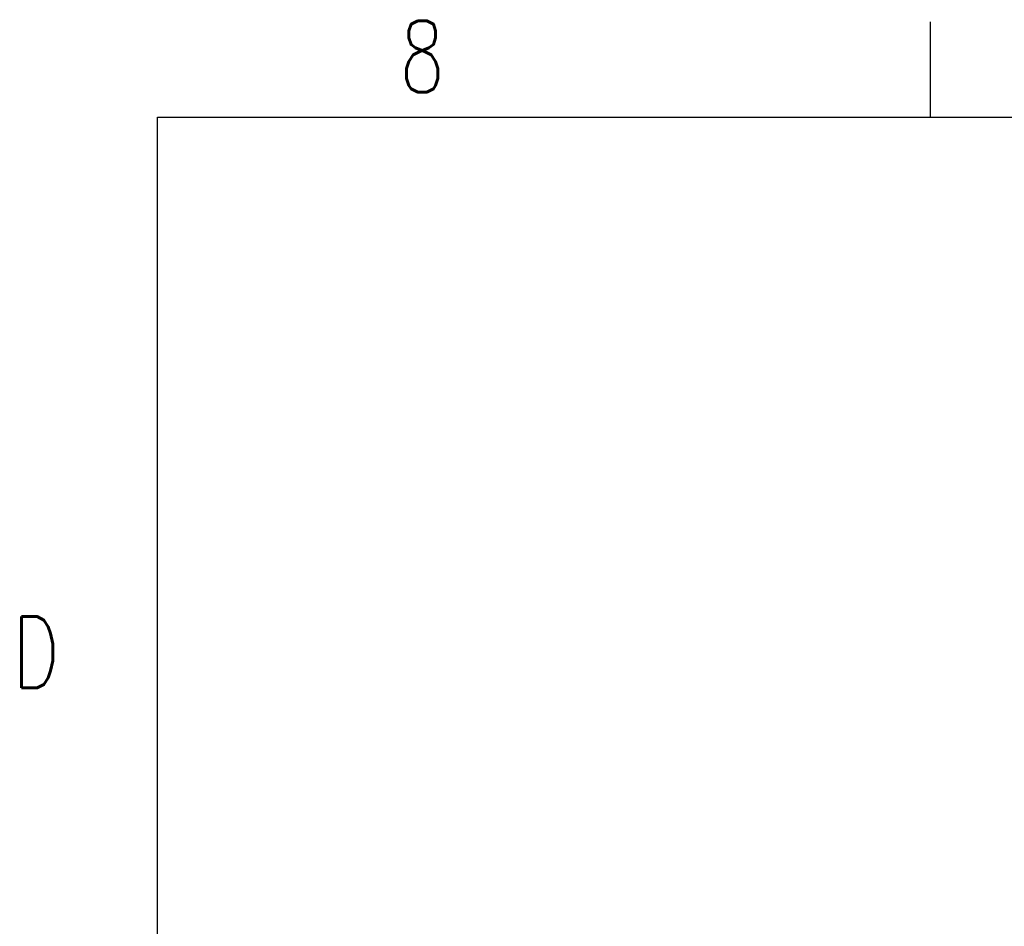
# Model space of a CAD drawing. Header units: inches. Extents: x -4 to 262, y 56 to 231.
# Tile 65 of 162: x -4 to 29, y 200 to 231. Entities that reach past the tile are written whole.
import ezdxf

# ---------------------------------------------------------------- set-up
doc = ezdxf.new("R2010")
doc.units = ezdxf.units.IN
doc.header["$LTSCALE"] = 1.2
doc.header["$MEASUREMENT"] = 0
doc.layers.add('1', color=7, linetype='CONTINUOUS')
doc.layers.add('6文本', color=5, linetype='CONTINUOUS')
doc.styles.get("Standard").update_dxf_attribs({"font": 'txt', "width": 0.8, "bigfont": 'gbcbig.shx'})

msp = doc.modelspace()

# ---------------------------------------------------------------- linework, layer by layer
at = {"layer": '1', "color": 0, "linetype": 'Continuous'}
for p, q in [((26.962, 227.324), (26.962, 230.524)), ((0.961, 227.324), (256.972, 227.324)), ((0.961, 59.317), (0.961, 227.324))]:
    msp.add_line(p, q, dxfattribs=at)

# ---------------------------------------------------------------- texts
at = {"layer": '6文本', "color": 0, "linetype": 'Continuous', "oblique": 0, "width": 0.732548}
for s, p in [('8', (9.112, 228.164)), ('D', (-3.92, 208.12))]:
    msp.add_text(s, height=2.4, dxfattribs=at).set_placement(p)

doc.saveas('drawing.dxf')
